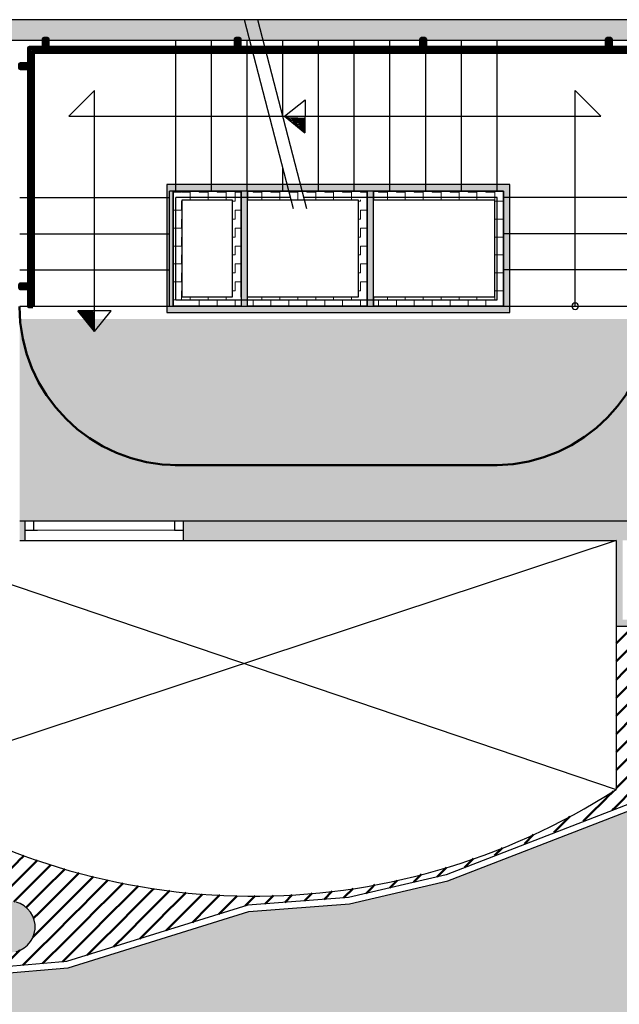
# Model space of a CAD drawing. Header units: metres. Extents: x -1 to 438, y -6 to 42.
# Tile 9 of 13: x 410.83 to 415.51, y 20.53 to 28.23. Entities that reach past the tile are written whole.
import ezdxf

# ---------------------------------------------------------------- set-up
doc = ezdxf.new("R2010")
doc.units = ezdxf.units.M
for name, pattern in [('CONTINUA', [0]), ('PUNKT', [6.35, 0, -6.35]), ('VERDECKT', [9.525, 6.35, -3.175])]:
    doc.linetypes.add(name, pattern=pattern)
for name, color, linetype, lineweight in [('3D P5 MURS', 7, 'CONTINUA', 25), ('3D P5 MURS NOUS', 7, 'CONTINUA', 25), ('3D P5 PILAR', 7, 'CONTINUA', 25), ('3D PB MURS ASCENSOR TOTAL EDIFICI', 7, 'CONTINUA', 25), ('P5 ESCALA 2D', 7, 'CONTINUA', 25), ('P5 FALS SOSTRE', 7, 'CONTINUA', 25), ('P5 MOBLES', 7, 'CONTINUA', 25)]:
    doc.layers.add(name, color=color, linetype=linetype, lineweight=lineweight)
pattern_1 = [(180, (-0.14, -0.14), (-0.07, -0.07), [0.07, -0.07]), (270, (-0.14, -0.14), (0.07, -0.07), [0.07, -0.07])]
pattern_2 = [(0, (0.14, 0.14), (0.07, 0.07), [0.07, -0.07]), (90, (0.14, 0.14), (-0.07, 0.07), [0.07, -0.07])]
pattern_3 = [(90, (-0.14, 0.14), (-0.07, 0.07), [0.07, -0.07]), (180, (-0.14, 0.14), (-0.07, -0.07), [0.07, -0.07])]

# ---------------------------------------------------------------- blocks, each defined once
blk = doc.blocks.new('OBJETO_COMPLEJO_0')
at = {"layer": '3D P5 MURS NOUS', "color": 240, "linetype": 'CONTINUA', "lineweight": 140, "transparency": 33554687}
for points in [[(410.9304, 25.9895), (410.9004, 25.9896), (410.9003, 28.0082), (415.7064, 28.0082), (415.7064, 26.0308), (415.6764, 26.0308), (415.6764, 27.9782), (410.9302, 27.9782), (410.9304, 25.9895)], [(411.0148, 28.0082), (411.0148, 28.078), (411.0448, 28.078), (411.0448, 28.0082), (411.0148, 28.0082)], [(412.5148, 28.0082), (412.5148, 28.078), (412.5448, 28.078), (412.5448, 28.0082), (412.5148, 28.0082)], [(413.9648, 28.0082), (413.9648, 28.078), (413.9948, 28.078), (413.9948, 28.0082), (413.9648, 28.0082)], [(415.4148, 28.0082), (415.4148, 28.078), (415.4448, 28.078), (415.4448, 28.0082), (415.4148, 28.0082)], [(410.9003, 27.8505), (410.8306, 27.8505), (410.8306, 27.8805), (410.9003, 27.8805), (410.9003, 27.8505)], [(415.7762, 27.6574), (415.7064, 27.6574), (415.7064, 27.6874), (415.7762, 27.6874), (415.7762, 27.6574)], [(415.7762, 26.2474), (415.7064, 26.2474), (415.7064, 26.2774), (415.7762, 26.2774), (415.7762, 26.2474)], [(410.9004, 26.1296), (410.8307, 26.1296), (410.8307, 26.1596), (410.9004, 26.1596), (410.9004, 26.1296)]]:
    blk.add_lwpolyline(points, close=True, dxfattribs=at)
blk = doc.blocks.new('TRAMA_0')
at = {"layer": 'P5 MOBLES', "color": 202, "linetype": 'CONTINUA', "lineweight": 50, "transparency": 33554687}
for p, q in [((415.5527, 23.4195), (415.6226, 23.4895)), ((415.6234, 23.3488), (415.764, 23.4895)), ((415.8355, 23.4195), (415.9054, 23.4895)), ((415.9062, 23.3488), (416.0469, 23.4895)), ((416.1183, 23.4195), (416.1883, 23.4895)), ((416.1891, 23.3488), (416.3297, 23.4895)), ((416.4012, 23.4195), (416.4711, 23.4895)), ((416.4719, 23.3488), (416.6125, 23.4895)), ((416.684, 23.4195), (416.754, 23.4895)), ((416.7547, 23.3488), (416.8954, 23.4895)), ((415.487, 23.3538), (415.5525, 23.4194)), ((415.6941, 23.2781), (415.8354, 23.4194)), ((415.9769, 23.2781), (416.1182, 23.4194)), ((416.2598, 23.2781), (416.401, 23.4194)), ((416.5426, 23.2781), (416.6839, 23.4194)), ((416.8254, 23.2781), (416.9667, 23.4194)), ((416.9669, 23.4195), (416.967, 23.4196)), ((415.487, 23.2124), (415.6232, 23.3487)), ((415.7648, 23.2074), (415.9061, 23.3487)), ((416.0476, 23.2074), (416.1889, 23.3487)), ((416.3305, 23.2074), (416.4718, 23.3487)), ((416.6133, 23.2074), (416.7546, 23.3487)), ((415.5527, 23.1367), (415.6939, 23.278)), ((415.8355, 23.1367), (415.9768, 23.278)), ((416.1183, 23.1367), (416.2596, 23.278)), ((416.4012, 23.1367), (416.5425, 23.278)), ((416.684, 23.1367), (416.8253, 23.278)), ((416.8962, 23.2074), (416.967, 23.2782)), ((415.6234, 23.066), (415.7646, 23.2072)), ((415.9062, 23.066), (416.0475, 23.2072)), ((416.1891, 23.066), (416.3303, 23.2072)), ((416.4719, 23.066), (416.6132, 23.2072)), ((416.7547, 23.066), (416.896, 23.2072)), ((415.487, 23.071), (415.5525, 23.1365)), ((415.6941, 22.9953), (415.8354, 23.1365)), ((415.9769, 22.9953), (416.1182, 23.1365)), ((416.2598, 22.9953), (416.401, 23.1365)), ((416.5426, 22.9953), (416.6839, 23.1365)), ((416.8254, 22.9953), (416.9667, 23.1365)), ((416.9669, 23.1367), (416.967, 23.1368)), ((415.487, 22.9296), (415.6232, 23.0658)), ((415.7648, 22.9245), (415.9061, 23.0658)), ((416.0476, 22.9245), (416.1889, 23.0658)), ((416.3305, 22.9245), (416.4718, 23.0658)), ((416.6133, 22.9245), (416.7546, 23.0658)), ((415.5527, 22.8538), (415.6939, 22.9951)), ((415.8355, 22.8538), (415.9768, 22.9951)), ((416.1183, 22.8538), (416.2596, 22.9951)), ((416.4012, 22.8538), (416.5425, 22.9951)), ((416.684, 22.8538), (416.8253, 22.9951)), ((416.8962, 22.9245), (416.967, 22.9954)), ((415.487, 22.7882), (415.5525, 22.8537)), ((415.6234, 22.7831), (415.7646, 22.9244)), ((415.6941, 22.7124), (415.8354, 22.8537)), ((415.9062, 22.7831), (416.0475, 22.9244)), ((415.9769, 22.7124), (416.1182, 22.8537)), ((416.1891, 22.7831), (416.3303, 22.9244)), ((416.2598, 22.7124), (416.401, 22.8537)), ((416.4719, 22.7831), (416.6132, 22.9244)), ((416.5426, 22.7124), (416.6839, 22.8537)), ((416.7547, 22.7831), (416.896, 22.9244)), ((416.8254, 22.7124), (416.9667, 22.8537)), ((416.9669, 22.8538), (416.967, 22.8539)), ((415.487, 22.6467), (415.6232, 22.783)), ((415.7648, 22.6417), (415.9061, 22.783)), ((416.0476, 22.6417), (416.1889, 22.783)), ((416.3305, 22.6417), (416.4718, 22.783)), ((416.6133, 22.6417), (416.7546, 22.783)), ((415.5527, 22.571), (415.6939, 22.7123)), ((415.8355, 22.571), (415.9768, 22.7123)), ((416.1183, 22.571), (416.2596, 22.7123)), ((416.4012, 22.571), (416.5425, 22.7123)), ((416.684, 22.571), (416.8253, 22.7123)), ((416.8962, 22.6417), (416.967, 22.7125)), ((415.6234, 22.5003), (415.7646, 22.6416)), ((415.9062, 22.5003), (416.0475, 22.6416)), ((416.1891, 22.5003), (416.3303, 22.6416)), ((416.4719, 22.5003), (416.6132, 22.6416)), ((416.7547, 22.5003), (416.896, 22.6416)), ((415.487, 22.5053), (415.5525, 22.5708)), ((415.6941, 22.4296), (415.8354, 22.5708)), ((415.9769, 22.4296), (416.1182, 22.5708)), ((416.2598, 22.4296), (416.401, 22.5708)), ((416.5426, 22.4296), (416.6839, 22.5708)), ((416.8254, 22.4296), (416.9667, 22.5708)), ((416.9669, 22.571), (416.967, 22.5711)), ((415.487, 22.3639), (415.6232, 22.5001)), ((415.7648, 22.3589), (415.9061, 22.5001)), ((416.0476, 22.3589), (416.1889, 22.5001)), ((416.3305, 22.3589), (416.4718, 22.5001)), ((416.6133, 22.3589), (416.7546, 22.5001)), ((415.5527, 22.2881), (415.6939, 22.4294)), ((415.8355, 22.2881), (415.9768, 22.4294)), ((416.1183, 22.2881), (416.2596, 22.4294)), ((416.4012, 22.2881), (416.5425, 22.4294)), ((416.684, 22.2881), (416.8253, 22.4294)), ((416.8962, 22.3589), (416.967, 22.4297)), ((415.6234, 22.2174), (415.7646, 22.3587)), ((415.9062, 22.2174), (416.0475, 22.3587)), ((416.1891, 22.2174), (416.3303, 22.3587)), ((416.4719, 22.2174), (416.6132, 22.3587)), ((416.7547, 22.2174), (416.896, 22.3587)), ((415.487, 22.2225), (415.5525, 22.288)), ((415.6941, 22.1467), (415.8354, 22.288)), ((415.9769, 22.1467), (416.1182, 22.288)), ((416.2598, 22.1467), (416.401, 22.288)), ((416.5426, 22.1467), (416.6839, 22.288)), ((416.8254, 22.1467), (416.9667, 22.288)), ((416.9669, 22.2881), (416.967, 22.2883)), ((409.7544, 22.1467), (409.8213, 22.2137)), ((409.8251, 22.076), (409.9088, 22.1598)), ((415.4112, 22.1467), (415.4657, 22.2011)), ((415.4819, 22.076), (415.6232, 22.2173)), ((415.8082, 22.1195), (415.9061, 22.2173)), ((416.0911, 22.1195), (416.1889, 22.2173)), ((416.3739, 22.1195), (416.4718, 22.2173)), ((416.6568, 22.1195), (416.7546, 22.2173)), ((409.747, 22.1393), (409.7542, 22.1466)), ((409.8958, 22.0053), (409.997, 22.1065)), ((415.2698, 22.0053), (415.4111, 22.1466)), ((415.6668, 22.1195), (415.6939, 22.1466)), ((415.9497, 22.1195), (415.9768, 22.1466)), ((416.2325, 22.1195), (416.2596, 22.1466)), ((416.5153, 22.1195), (416.5425, 22.1466)), ((416.7982, 22.1195), (416.8253, 22.1466)), ((416.9396, 22.1195), (416.967, 22.1468)), ((409.747, 21.9979), (409.8249, 22.0759)), ((409.7544, 21.8639), (409.8957, 22.0052)), ((409.9665, 21.9346), (410.0847, 22.0528)), ((415.229, 21.9645), (415.2697, 22.0052)), ((415.4568, 22.0508), (415.4818, 22.0759)), ((409.8251, 21.7932), (409.9664, 21.9345)), ((410.0372, 21.8639), (410.1777, 22.0044)), ((410.1079, 21.7932), (410.2492, 21.9345)), ((410.2494, 21.9346), (410.2708, 21.956)), ((415.0013, 21.8782), (415.0575, 21.9345)), ((415.0577, 21.9346), (415.1252, 22.0021)), ((409.747, 21.8565), (409.7542, 21.8637)), ((409.8958, 21.7225), (410.0371, 21.8637)), ((410.1786, 21.7225), (410.3199, 21.8637)), ((410.3201, 21.8639), (410.3638, 21.9076)), ((410.3908, 21.7932), (410.4599, 21.8623)), ((414.7705, 21.7888), (414.8424, 21.8607)), ((409.747, 21.7151), (409.8249, 21.793)), ((409.9665, 21.6518), (410.1078, 21.793)), ((410.2494, 21.6518), (410.3906, 21.793)), ((410.4615, 21.7225), (410.5588, 21.8197)), ((410.5322, 21.6518), (410.6576, 21.7771)), ((409.7544, 21.581), (409.8957, 21.7223)), ((410.0372, 21.581), (410.1785, 21.7223)), ((410.3201, 21.581), (410.4613, 21.7223)), ((410.6029, 21.581), (410.7442, 21.7223)), ((410.7443, 21.7225), (410.7564, 21.7346)), ((410.815, 21.6518), (410.8614, 21.6981)), ((414.5369, 21.6967), (414.5985, 21.7583)), ((409.8251, 21.5103), (409.9664, 21.6516)), ((410.1079, 21.5103), (410.2492, 21.6516)), ((410.3908, 21.5103), (410.5321, 21.6516)), ((410.6736, 21.5103), (410.8149, 21.6516)), ((410.8857, 21.581), (410.9663, 21.6616)), ((410.9565, 21.5103), (411.0713, 21.6251)), ((414.3033, 21.6045), (414.3717, 21.6728)), ((409.747, 21.5736), (409.7542, 21.5809)), ((409.8958, 21.4396), (410.0371, 21.5809)), ((410.1786, 21.4396), (410.3199, 21.5809)), ((410.4615, 21.4396), (410.6028, 21.5809)), ((410.7443, 21.4396), (410.8856, 21.5809)), ((411.0272, 21.4396), (411.1685, 21.5809)), ((411.1686, 21.581), (411.1801, 21.5926)), ((411.2393, 21.5103), (411.2916, 21.5627)), ((413.9037, 21.4877), (413.9664, 21.5505)), ((414.0883, 21.5309), (414.1606, 21.6032)), ((409.747, 21.4322), (409.8249, 21.5102)), ((409.9665, 21.3689), (410.1078, 21.5102)), ((410.2494, 21.3689), (410.3906, 21.5102)), ((410.5322, 21.3689), (410.6735, 21.5102)), ((410.815, 21.3689), (410.9563, 21.5102)), ((411.0979, 21.3689), (411.2392, 21.5102)), ((411.31, 21.4396), (411.4032, 21.5328)), ((411.3807, 21.3689), (411.5168, 21.505)), ((411.5929, 21.4396), (411.6355, 21.4823)), ((413.5728, 21.4396), (413.6028, 21.4697)), ((413.719, 21.4445), (413.7776, 21.503)), ((409.7544, 21.2982), (409.8957, 21.4395)), ((410.0372, 21.2982), (410.1785, 21.4395)), ((410.3201, 21.2982), (410.4613, 21.4395)), ((410.6029, 21.2982), (410.7442, 21.4395)), ((410.8857, 21.2982), (411.027, 21.4395)), ((411.1686, 21.2982), (411.3099, 21.4395)), ((411.9464, 21.3689), (412.0007, 21.4232)), ((412.0171, 21.2982), (412.1273, 21.4084)), ((412.2293, 21.3689), (412.2555, 21.3951)), ((412.3, 21.2982), (412.3909, 21.3891)), ((412.8985, 21.3311), (412.9567, 21.3892)), ((413.0778, 21.3689), (413.1114, 21.4025)), ((413.2047, 21.3544), (413.2687, 21.4184)), ((413.3606, 21.3689), (413.4313, 21.4396)), ((413.5344, 21.4013), (413.5726, 21.4395)), ((409.8251, 21.2275), (409.9664, 21.3688)), ((410.1079, 21.2275), (410.2492, 21.3688)), ((410.3908, 21.2275), (410.5321, 21.3688)), ((410.7824, 21.3362), (410.8149, 21.3688)), ((411.5221, 21.2275), (411.6634, 21.3688)), ((411.805, 21.2275), (411.9463, 21.3688)), ((412.0878, 21.2275), (412.2291, 21.3688)), ((412.382, 21.2388), (412.512, 21.3688)), ((412.5121, 21.3689), (412.5263, 21.3831)), ((412.5874, 21.3028), (412.6656, 21.381)), ((412.7455, 21.3194), (412.7948, 21.3688)), ((412.7949, 21.3689), (412.8111, 21.3851)), ((413.0516, 21.3427), (413.0776, 21.3688)), ((413.3578, 21.3661), (413.3605, 21.3688)), ((409.747, 21.2908), (409.7542, 21.2981)), ((409.8958, 21.1568), (410.0371, 21.2981)), ((410.1786, 21.1568), (410.3199, 21.2981)), ((410.4615, 21.1568), (410.6028, 21.2981)), ((410.8779, 21.2903), (410.8856, 21.2981)), ((411.31, 21.1568), (411.4513, 21.2981)), ((411.5929, 21.1568), (411.7341, 21.2981)), ((411.8757, 21.1568), (412.017, 21.2981)), ((412.1766, 21.1749), (412.2998, 21.2981)), ((409.7992, 21.2015), (409.8249, 21.2273)), ((409.9688, 21.0883), (410.1078, 21.2273)), ((410.2494, 21.0861), (410.3906, 21.2273)), ((410.9353, 21.2064), (410.9563, 21.2273)), ((411.0979, 21.0861), (411.2392, 21.2273)), ((411.3807, 21.0861), (411.522, 21.2273)), ((411.6636, 21.0861), (411.8048, 21.2273)), ((411.9713, 21.1109), (412.0877, 21.2273)), ((409.884, 21.1449), (409.8957, 21.1566)), ((410.0536, 21.0317), (410.1785, 21.1566)), ((410.1384, 20.9751), (410.2492, 21.0859)), ((410.3201, 21.0154), (410.4613, 21.1566)), ((410.3908, 20.9446), (410.5321, 21.0859)), ((410.5322, 21.0861), (410.5502, 21.1041)), ((410.9292, 21.0588), (411.027, 21.1566)), ((410.9565, 20.9446), (411.0977, 21.0859)), ((411.1686, 21.0154), (411.3099, 21.1566)), ((411.2393, 20.9446), (411.3806, 21.0859)), ((411.4514, 21.0154), (411.5927, 21.1566)), ((411.5605, 20.983), (411.6634, 21.0859)), ((411.7659, 21.047), (411.8756, 21.1566)), ((410.2232, 20.9185), (410.3199, 21.0152)), ((410.4615, 20.8739), (410.5961, 21.0086)), ((411.0272, 20.8739), (411.1685, 21.0152)), ((411.3552, 20.9191), (411.4513, 21.0152)), ((410.308, 20.8619), (410.3906, 20.9445)), ((410.5419, 20.813), (410.6735, 20.9445)), ((410.6736, 20.9446), (410.6801, 20.9511)), ((410.7443, 20.8739), (410.8276, 20.9572)), ((410.8513, 20.8395), (410.9563, 20.9445)), ((411.1606, 20.866), (411.2392, 20.9445)), ((410.3928, 20.8053), (410.4613, 20.8738)), ((410.6966, 20.8262), (410.7442, 20.8738)), ((411.006, 20.8527), (411.027, 20.8738))]:
    blk.add_line(p, q, dxfattribs=at)
for points in [[(411.4514, 21.2982), (411.5, 21.3467), (411.5, 21.3467), (411.5927, 21.4395)], [(411.6636, 21.3689), (411.6807, 21.386), (411.6807, 21.386), (411.7542, 21.4595)], [(411.7343, 21.2982), (411.8614, 21.4253), (411.8614, 21.4253), (411.8741, 21.4381)], [(410.9565, 21.2275), (410.9578, 21.2288), (410.9578, 21.2288), (411.0977, 21.3688)], [(411.2393, 21.2275), (411.3192, 21.3074), (411.3192, 21.3074), (411.3806, 21.3688)], [(411.0272, 21.1568), (411.1385, 21.2681), (411.1385, 21.2681), (411.1685, 21.2981)]]:
    blk.add_lwpolyline(points, dxfattribs=at)
blk = doc.blocks.new('OBJETO_COMPLEJO_57')
at = {"layer": 'P5 ESCALA 2D', "color": 7, "lineweight": 25, "transparency": 33554687}
for start, end in [(90, 270), (270, 90)]:
    blk.add_arc((415.167, 25.9895), 0.025, start, end, dxfattribs=at)

msp = doc.modelspace()

# ---------------------------------------------------------------- hatches: boundary and pattern name
at = {"layer": '3D P5 MURS', "linetype": 'CONTINUA', "lineweight": 18, "true_color": 0xa0a0a0, "transparency": 33554687}
for points in [[(426.8464, 28.2282), (401.2904, 28.2282), (401.2587, 28.0682), (426.8133, 28.0682)], [(417.447, 24.3095), (410.827, 24.3095), (410.827, 24.1595), (410.867, 24.1595), (410.867, 24.3095), (412.107, 24.3095), (412.107, 24.1595), (417.447, 24.1595)], [(415.487, 24.1595), (415.487, 23.5395), (415.537, 23.5395), (415.537, 24.1595)], [(415.487, 23.4895), (417.397, 23.4895), (417.397, 23.5395), (415.487, 23.5395)]]:
    msp.add_hatch(color=253, dxfattribs=at).paths.add_polyline_path(points)
at = {"layer": '3D P5 PILAR', "linetype": 'CONTINUA', "lineweight": 18, "transparency": 33554687}
msp.add_hatch(color=9, dxfattribs=at).paths.add_polyline_path([(410.7645, 21.3392), (410.7295, 21.3392), (410.6951, 21.3331), (410.6622, 21.3212), (410.632, 21.3037), (410.6052, 21.2812), (410.5827, 21.2545), (410.5653, 21.2242), (410.5533, 21.1914), (410.5472, 21.1569), (410.5472, 21.122), (410.5533, 21.0876), (410.5653, 21.0547), (410.5827, 21.0245), (410.6052, 20.9977), (410.632, 20.9752), (410.6622, 20.9577), (410.6951, 20.9458), (410.7295, 20.9397), (410.7645, 20.9397), (410.7989, 20.9458), (410.8317, 20.9577), (410.862, 20.9752), (410.8888, 20.9977), (410.9112, 21.0245), (410.9287, 21.0547), (410.9407, 21.0876), (410.9467, 21.122), (410.9467, 21.1569), (410.9407, 21.1914), (410.9287, 21.2242), (410.9112, 21.2545), (410.8888, 21.2812), (410.862, 21.3037), (410.8317, 21.3212), (410.7989, 21.3331)])
at = {"layer": '3D PB MURS ASCENSOR TOTAL EDIFICI', "linetype": 'CONTINUA', "lineweight": 18, "transparency": 33554687}
for points in [[(411.9764, 26.9396), (411.9764, 25.9396), (412.0264, 25.9396), (412.0264, 26.9396)], [(413.5914, 26.9396), (412.0264, 26.9396), (412.0264, 26.8896), (413.5914, 26.8896)], [(414.6569, 26.9396), (413.5914, 26.9396), (413.5914, 26.8896), (414.6569, 26.8896)], [(412.6064, 25.9896), (412.6064, 26.8896), (412.5564, 26.8896), (412.5564, 25.9896)], [(413.5914, 25.9896), (413.5914, 26.8896), (413.5414, 26.8896), (413.5414, 25.9896)], [(414.6569, 25.9396), (414.6569, 26.8896), (414.6069, 26.8896), (414.6069, 25.9396)], [(412.0264, 25.9396), (413.5414, 25.9396), (413.5414, 25.9896), (412.0264, 25.9896)], [(413.5414, 25.9396), (414.6069, 25.9396), (414.6069, 25.9896), (413.5414, 25.9896)]]:
    msp.add_hatch(color=40, dxfattribs=at).paths.add_polyline_path(points)
h = msp.add_hatch(dxfattribs=at)
h.set_pattern_fill('TRAMA', color=40, scale=0.07, angle=270, style=0, pattern_type=2)
h.set_pattern_definition([(270, (0.14, -0.14), (0.07, -0.07), [0.07, -0.07]), (360, (0.14, -0.14), (0.07, 0.07), [0.07, -0.07])])
h.paths.add_polyline_path([(412.0264, 26.8896), (412.0264, 25.9896), (412.0964, 25.9896), (412.0964, 26.8896)], flags=0)
h = msp.add_hatch(dxfattribs=at)
h.set_pattern_fill('TRAMA', color=40, scale=0.07, angle=180, style=0, pattern_type=2)
h.set_pattern_definition(pattern_1)
h.paths.add_polyline_path([(412.4864, 26.8896), (412.0964, 26.8896), (412.0964, 26.8196), (412.4864, 26.8196)], flags=0)
h = msp.add_hatch(dxfattribs=at)
h.set_pattern_fill('TRAMA', color=40, scale=0.07, angle=90, style=0, pattern_type=2)
h.set_pattern_definition(pattern_3)
h.paths.add_polyline_path([(412.5564, 25.9896), (412.5564, 26.8896), (412.4864, 26.8896), (412.4864, 25.9896)], flags=0)
h = msp.add_hatch(dxfattribs=at)
h.set_pattern_fill('TRAMA', color=40, scale=0.07, angle=180, style=0, pattern_type=2)
h.set_pattern_definition(pattern_1)
h.paths.add_polyline_path([(413.5414, 26.8896), (412.6064, 26.8896), (412.6064, 26.8196), (413.5414, 26.8196)], flags=0)
h = msp.add_hatch(dxfattribs=at)
h.set_pattern_fill('TRAMA', color=40, scale=0.07, angle=180, style=0, pattern_type=2)
h.set_pattern_definition(pattern_1)
h.paths.add_polyline_path([(414.6069, 26.8896), (413.5914, 26.8896), (413.5914, 26.8196), (414.6069, 26.8196)], flags=0)
h = msp.add_hatch(dxfattribs=at)
h.set_pattern_fill('TRAMA', color=40, scale=0.07, angle=90, style=0, pattern_type=2)
h.set_pattern_definition(pattern_3)
h.paths.add_polyline_path([(413.5414, 25.9896), (413.5414, 26.8196), (413.4714, 26.8196), (413.4714, 25.9896)], flags=0)
h = msp.add_hatch(dxfattribs=at)
h.set_pattern_fill('TRAMA', color=40, scale=0.07, angle=90, style=0, pattern_type=2)
h.set_pattern_definition(pattern_3)
h.paths.add_polyline_path([(414.6069, 25.9896), (414.6069, 26.8196), (414.5369, 26.8196), (414.5369, 25.9896)], flags=0)
h = msp.add_hatch(dxfattribs=at)
h.set_pattern_fill('TRAMA', color=40, scale=0.07, style=0, pattern_type=2)
h.set_pattern_definition(pattern_2)
h.paths.add_polyline_path([(412.4864, 25.9896), (412.4864, 26.0596), (412.0964, 26.0596), (412.0964, 25.9896)], flags=0)
h = msp.add_hatch(dxfattribs=at)
h.set_pattern_fill('TRAMA', color=40, scale=0.07, style=0, pattern_type=2)
h.set_pattern_definition(pattern_2)
h.paths.add_polyline_path([(412.6064, 25.9896), (413.4714, 25.9896), (413.4714, 26.0596), (412.6064, 26.0596)], flags=0)
h = msp.add_hatch(dxfattribs=at)
h.set_pattern_fill('TRAMA', color=40, scale=0.07, style=0, pattern_type=2)
h.set_pattern_definition(pattern_2)
h.paths.add_polyline_path([(413.5914, 25.9896), (414.5369, 25.9896), (414.5369, 26.0596), (413.5914, 26.0596)], flags=0)
at = {"layer": 'P5 FALS SOSTRE', "linetype": 'CONTINUA', "lineweight": 25, "transparency": 33554559}
h = msp.add_hatch(color=7, dxfattribs=at)
h.set_gradient(color1=(240, 190, 130), color2=(240, 190, 130), one_color=1)
h.paths.add_polyline_path([(415.777, 25.8895), (410.827, 25.8895), (410.827, 24.3095), (410.837, 24.3095), (410.837, 24.3095), (415.7507, 24.3095), (415.7508, 24.3095), (415.777, 24.3095)], flags=0)
at = {"layer": 'P5 FALS SOSTRE', "true_color": 0xb2fbaa, "transparency": 33554687}
h = msp.add_hatch(color=71, dxfattribs=at)
h.paths.add_polyline_path([(423.7142, 13.1106), (425.7006, 22.7054), (425.7021, 22.7051), (426.2945, 25.5641), (421.157, 25.5641), (421.157, 24.1095), (421.0525, 24.1095), (421.1338, 24.0412), (421.1562, 24.0145), (421.1737, 23.9842), (421.1857, 23.9514), (421.1917, 23.9169), (421.1917, 23.882), (421.1857, 23.8476), (421.1737, 23.8147), (421.1562, 23.7845), (421.1338, 23.7577), (421.107, 23.7352), (421.0767, 23.7177), (421.0439, 23.7058), (421.0095, 23.6997), (420.9745, 23.6997), (420.9401, 23.7058), (420.9072, 23.7177), (420.877, 23.7352), (420.8502, 23.7577), (420.8277, 23.7845), (420.8103, 23.8147), (420.7983, 23.8476), (420.7922, 23.882), (420.7276, 23.882), (420.7276, 23.8695), (417.447, 23.8695), (417.447, 23.4895), (417.017, 23.4895), (417.017, 22.0695), (415.647, 22.0695), (414.1734, 21.4995), (413.4042, 21.3195), (412.6165, 21.2595), (411.2034, 20.8195), (410.3864, 20.7495), (409.697, 21.2096), (409.697, 22.1096), (409.5916, 22.1096), (409.5472, 22.1511), (409.3435, 22.3221), (409.1312, 22.4822), (408.9108, 22.631), (408.6829, 22.7681), (408.4482, 22.8931), (408.2072, 23.0055), (407.9607, 23.1053), (407.7093, 23.192), (407.507, 23.2501), (407.507, 23.4195), (404.437, 23.4195), (404.437, 13.1106), (406.0493, 13.1106), (406.0493, 13.5918), (405.9788, 13.5077), (405.952, 13.4852), (405.9217, 13.4677), (405.8889, 13.4558), (405.8545, 13.4497), (405.8195, 13.4497), (405.7851, 13.4558), (405.7522, 13.4677), (405.722, 13.4852), (405.6952, 13.5077), (405.6727, 13.5345), (405.6553, 13.5647), (405.6433, 13.5976), (405.6372, 13.632), (405.6372, 13.6669), (405.6433, 13.7014), (405.6553, 13.7342), (405.6727, 13.7645), (405.6952, 13.7912), (405.722, 13.8137), (405.7522, 13.8312), (405.7851, 13.8431), (405.8195, 13.8492), (405.8545, 13.8492), (405.8889, 13.8431), (405.9217, 13.8312), (405.952, 13.8137), (405.9788, 13.7912), (406.0493, 13.7072), (406.0493, 13.7631), (406.0812, 13.7631), (406.1147, 13.9716), (406.7456, 13.7631), (406.8738, 13.7631), (406.8738, 13.7997), (406.8744, 13.7631), (407.3616, 13.7631), (407.3616, 13.1106)])
h.paths.add_polyline_path([(405.9788, 17.9412), (406.0012, 17.9145), (406.0187, 17.8842), (406.0307, 17.8514), (406.0367, 17.8169), (406.0367, 17.782), (406.0307, 17.7476), (406.0187, 17.7147), (406.0012, 17.6845), (405.9788, 17.6577), (405.952, 17.6352), (405.9217, 17.6177), (405.8889, 17.6058), (405.8545, 17.5997), (405.8195, 17.5997), (405.7851, 17.6058), (405.7522, 17.6177), (405.722, 17.6352), (405.6952, 17.6577), (405.6727, 17.6845), (405.6553, 17.7147), (405.6433, 17.7476), (405.6372, 17.782), (405.6372, 17.8169), (405.6433, 17.8514), (405.6553, 17.8842), (405.6727, 17.9145), (405.6952, 17.9412), (405.722, 17.9637), (405.7522, 17.9812), (405.7851, 17.9931), (405.8195, 17.9992), (405.8545, 17.9992), (405.8889, 17.9931), (405.9217, 17.9812), (405.952, 17.9637)], flags=16)
h.paths.add_polyline_path([(410.8487, 17.9637), (410.8755, 17.9412), (410.898, 17.9145), (410.9154, 17.8842), (410.9274, 17.8514), (410.9335, 17.8169), (410.9335, 17.782), (410.9274, 17.7476), (410.9154, 17.7147), (410.898, 17.6845), (410.8755, 17.6577), (410.8487, 17.6352), (410.8185, 17.6177), (410.7856, 17.6058), (410.7512, 17.5997), (410.7163, 17.5997), (410.6818, 17.6058), (410.649, 17.6177), (410.6187, 17.6352), (410.5919, 17.6577), (410.5695, 17.6845), (410.552, 17.7147), (410.54, 17.7476), (410.534, 17.782), (410.534, 17.8169), (410.54, 17.8514), (410.552, 17.8842), (410.5695, 17.9145), (410.5919, 17.9412), (410.6187, 17.9637), (410.649, 17.9812), (410.6818, 17.9931), (410.7163, 17.9992), (410.7512, 17.9992), (410.7856, 17.9931), (410.8185, 17.9812)], flags=16)
h.paths.add_polyline_path([(416.2788, 17.9412), (416.3012, 17.9145), (416.3187, 17.8842), (416.3307, 17.8514), (416.3367, 17.8169), (416.3367, 17.782), (416.3307, 17.7476), (416.3187, 17.7147), (416.3012, 17.6845), (416.2788, 17.6577), (416.252, 17.6352), (416.2217, 17.6177), (416.1889, 17.6058), (416.1545, 17.5997), (416.1195, 17.5997), (416.0851, 17.6058), (416.0522, 17.6177), (416.022, 17.6352), (415.9952, 17.6577), (415.9727, 17.6845), (415.9553, 17.7147), (415.9433, 17.7476), (415.9372, 17.782), (415.9372, 17.8169), (415.9433, 17.8514), (415.9553, 17.8842), (415.9727, 17.9145), (415.9952, 17.9412), (416.022, 17.9637), (416.0522, 17.9812), (416.0851, 17.9931), (416.1195, 17.9992), (416.1545, 17.9992), (416.1889, 17.9931), (416.2217, 17.9812), (416.252, 17.9637)], flags=16)
h.paths.add_polyline_path([(421.107, 17.9637), (421.1338, 17.9412), (421.1562, 17.9145), (421.1737, 17.8842), (421.1857, 17.8514), (421.1917, 17.8169), (421.1917, 17.782), (421.1857, 17.7476), (421.1737, 17.7147), (421.1562, 17.6845), (421.1338, 17.6577), (421.107, 17.6352), (421.0767, 17.6177), (421.0439, 17.6058), (421.0095, 17.5997), (420.9745, 17.5997), (420.9401, 17.6058), (420.9072, 17.6177), (420.877, 17.6352), (420.8502, 17.6577), (420.8277, 17.6845), (420.8103, 17.7147), (420.7983, 17.7476), (420.7922, 17.782), (420.7922, 17.8169), (420.7983, 17.8514), (420.8103, 17.8842), (420.8277, 17.9145), (420.8502, 17.9412), (420.877, 17.9637), (420.9072, 17.9812), (420.9401, 17.9931), (420.9745, 17.9992), (421.0095, 17.9992), (421.0439, 17.9931), (421.0767, 17.9812)], flags=16)
h.paths.add_polyline_path([(421.1338, 14.7112), (421.1562, 14.6845), (421.1737, 14.6542), (421.1857, 14.6214), (421.1917, 14.5869), (421.1917, 14.552), (421.1857, 14.5176), (421.1737, 14.4847), (421.1562, 14.4545), (421.1338, 14.4277), (421.107, 14.4052), (421.0767, 14.3877), (421.0439, 14.3758), (421.0095, 14.3697), (420.9745, 14.3697), (420.9401, 14.3758), (420.9072, 14.3877), (420.877, 14.4052), (420.8502, 14.4277), (420.8277, 14.4545), (420.8103, 14.4847), (420.7983, 14.5176), (420.7922, 14.552), (420.7922, 14.5869), (420.7983, 14.6214), (420.8103, 14.6542), (420.8277, 14.6845), (420.8502, 14.7112), (420.877, 14.7337), (420.9072, 14.7512), (420.9401, 14.7631), (420.9745, 14.7692), (421.0095, 14.7692), (421.0439, 14.7631), (421.0767, 14.7512), (421.107, 14.7337)], flags=16)
h.paths.add_polyline_path([(416.252, 13.8137), (416.2788, 13.7912), (416.3012, 13.7645), (416.3187, 13.7342), (416.3307, 13.7014), (416.3367, 13.6669), (416.3367, 13.632), (416.3307, 13.5976), (416.3187, 13.5647), (416.3012, 13.5345), (416.2788, 13.5077), (416.252, 13.4852), (416.2217, 13.4677), (416.1889, 13.4558), (416.1545, 13.4497), (416.1195, 13.4497), (416.0851, 13.4558), (416.0522, 13.4677), (416.022, 13.4852), (415.9952, 13.5077), (415.9727, 13.5345), (415.9553, 13.5647), (415.9433, 13.5976), (415.9372, 13.632), (415.9372, 13.6669), (415.9433, 13.7014), (415.9553, 13.7342), (415.9727, 13.7645), (415.9952, 13.7912), (416.022, 13.8137), (416.0522, 13.8312), (416.0851, 13.8431), (416.1195, 13.8492), (416.1545, 13.8492), (416.1889, 13.8431), (416.2217, 13.8312)], flags=16)
h.paths.add_polyline_path([(410.8755, 13.7912), (410.898, 13.7645), (410.9154, 13.7342), (410.9274, 13.7014), (410.9335, 13.6669), (410.9335, 13.632), (410.9274, 13.5976), (410.9154, 13.5647), (410.898, 13.5345), (410.8755, 13.5077), (410.8487, 13.4852), (410.8185, 13.4677), (410.7856, 13.4558), (410.7512, 13.4497), (410.7163, 13.4497), (410.6818, 13.4558), (410.649, 13.4677), (410.6187, 13.4852), (410.5919, 13.5077), (410.5695, 13.5345), (410.552, 13.5647), (410.54, 13.5976), (410.534, 13.632), (410.534, 13.6669), (410.54, 13.7014), (410.552, 13.7342), (410.5695, 13.7645), (410.5919, 13.7912), (410.6187, 13.8137), (410.649, 13.8312), (410.6818, 13.8431), (410.7163, 13.8492), (410.7512, 13.8492), (410.7856, 13.8431), (410.8185, 13.8312), (410.8487, 13.8137)], flags=16)

# ---------------------------------------------------------------- linework, layer by layer
at = {"layer": '3D P5 MURS', "color": 7, "linetype": 'CONTINUA', "lineweight": 25, "transparency": 33554687}
for p, q in [((426.8464, 28.2282), (401.2904, 28.2282)), ((408.987, 28.0682), (416.927, 28.0682)), ((417.447, 24.3095), (410.827, 24.3095)), ((412.107, 24.3095), (410.867, 24.3095)), ((410.867, 24.3095), (410.867, 24.2395)), ((410.867, 24.2395), (410.867, 24.1595)), ((412.107, 24.2395), (412.107, 24.3095)), ((412.107, 24.1595), (412.107, 24.2395)), ((410.827, 24.1595), (410.867, 24.1595)), ((410.867, 24.1595), (412.107, 24.1595)), ((412.107, 24.1595), (415.487, 24.1595)), ((415.487, 24.1595), (415.487, 23.5395)), ((415.487, 23.5395), (415.487, 23.4895)), ((415.487, 23.4895), (416.967, 23.4895)), ((415.6377, 22.1195), (414.1586, 21.5474)), ((414.1734, 21.4995), (415.647, 22.0695)), ((414.1586, 21.5474), (413.3966, 21.369)), ((413.4046, 21.3196), (414.1734, 21.4995)), ((413.3966, 21.369), (412.6099, 21.3091)), ((412.6173, 21.2595), (413.4042, 21.3195)), ((413.4042, 21.3195), (413.4046, 21.3196)), ((412.6097, 21.3097), (411.1937, 20.8688)), ((411.2045, 20.8198), (412.6175, 21.2598)), ((412.6099, 21.3091), (412.6097, 21.3097)), ((412.6175, 21.2598), (412.6173, 21.2595)), ((412.6189, 21.2618), (412.6196, 21.2621)), ((412.619, 21.2614), (412.6189, 21.2618)), ((412.6196, 21.2621), (412.619, 21.2614)), ((411.1937, 20.8688), (410.3996, 20.8008)), ((410.3864, 20.7495), (411.2034, 20.8195)), ((411.2034, 20.8195), (411.2045, 20.8198))]:
    msp.add_line(p, q, dxfattribs=at)
at = {"layer": '3D P5 MURS', "color": 7, "linetype": 'PUNKT', "lineweight": 25, "transparency": 33554687}
for p, q in [((412.107, 24.3095), (410.867, 24.3095)), ((410.867, 24.3095), (410.867, 24.2395)), ((410.867, 24.2395), (412.107, 24.2395)), ((412.107, 24.2395), (412.107, 24.3095))]:
    msp.add_line(p, q, dxfattribs=at)
at = {"layer": '3D P5 MURS', "color": 7, "linetype": 'CONTINUA', "lineweight": 25, "transparency": 33554687}
for points in [[(410.867, 24.2395), (410.937, 24.2395), (410.937, 24.3095), (410.867, 24.3095), (410.867, 24.2395)], [(412.037, 24.2395), (412.107, 24.2395), (412.107, 24.3095), (412.037, 24.3095), (412.037, 24.2395)]]:
    msp.add_lwpolyline(points, close=True, dxfattribs=at)
at = {"layer": '3D P5 MURS', "color": 40, "linetype": 'CONTINUA', "lineweight": 18, "transparency": 33554687}
msp.add_lwpolyline([(410.937, 24.2395), (412.037, 24.2395), (412.037, 24.3095), (410.937, 24.3095), (410.937, 24.2395)], close=True, dxfattribs=at)
at = {"layer": '3D P5 PILAR', "color": 7, "linetype": 'CONTINUA', "lineweight": 25, "transparency": 33554687}
for p, q in [((410.8317, 21.3212), (410.7989, 21.3331)), ((410.862, 21.3037), (410.8317, 21.3212)), ((410.8888, 21.2812), (410.862, 21.3037)), ((410.9112, 21.2545), (410.8888, 21.2812)), ((410.9287, 21.2242), (410.9112, 21.2545)), ((410.9407, 21.1914), (410.9287, 21.2242)), ((410.9467, 21.1569), (410.9407, 21.1914)), ((410.9287, 21.0547), (410.9407, 21.0876)), ((410.9407, 21.0876), (410.9467, 21.122)), ((410.9467, 21.122), (410.9467, 21.1569)), ((410.8888, 20.9977), (410.9112, 21.0245)), ((410.9112, 21.0245), (410.9287, 21.0547)), ((410.7989, 20.9458), (410.8317, 20.9577)), ((410.8317, 20.9577), (410.862, 20.9752)), ((410.862, 20.9752), (410.8888, 20.9977))]:
    msp.add_line(p, q, dxfattribs=at)
at = {"layer": '3D PB MURS ASCENSOR TOTAL EDIFICI', "color": 7, "linetype": 'CONTINUA', "lineweight": 25, "transparency": 33554687}
for p, q in [((411.9764, 26.9396), (411.9764, 25.9396)), ((412.0264, 26.9396), (411.9764, 26.9396)), ((413.5914, 26.9396), (412.0264, 26.9396)), ((414.6569, 26.9396), (413.5914, 26.9396)), ((414.6569, 26.8896), (414.6569, 26.9396)), ((412.0264, 26.8896), (412.0964, 26.8896)), ((412.0264, 26.8896), (412.0264, 25.9896)), ((412.0964, 26.8896), (412.0264, 26.8896)), ((412.0264, 25.9896), (412.0264, 26.8896)), ((412.0964, 26.8896), (412.4864, 26.8896)), ((412.4864, 26.8896), (412.0964, 26.8896)), ((412.4864, 26.8896), (412.5564, 26.8896)), ((412.5564, 26.8896), (412.4864, 26.8896)), ((412.5564, 26.8896), (412.5564, 26.0596)), ((412.5564, 26.0596), (412.5564, 26.8896)), ((412.6064, 26.8896), (413.5414, 26.8896)), ((413.5414, 26.8896), (412.6064, 26.8896)), ((412.6064, 26.8896), (412.6064, 26.8196)), ((412.6064, 26.8196), (412.6064, 26.8896)), ((413.5414, 26.8196), (413.5414, 26.8896)), ((413.5414, 26.8896), (413.5414, 26.8196)), ((413.5914, 26.8896), (414.6069, 26.8896)), ((414.6069, 26.8896), (413.5914, 26.8896)), ((413.5914, 26.8896), (413.5914, 26.8196)), ((413.5914, 26.8196), (413.5914, 26.8896)), ((414.6069, 26.8196), (414.6069, 26.8896)), ((414.6069, 26.8896), (414.6069, 26.8196)), ((414.6569, 25.9396), (414.6569, 26.8896)), ((412.0964, 26.8196), (412.4864, 26.8196)), ((412.0964, 26.0596), (412.0964, 26.8196)), ((412.4864, 26.8196), (412.4864, 26.0596)), ((412.6064, 26.8196), (413.4714, 26.8196)), ((412.6064, 26.0596), (412.6064, 26.8196)), ((413.4714, 26.8196), (413.4714, 26.0596)), ((413.5414, 26.8196), (413.5414, 25.9896)), ((413.5414, 25.9896), (413.5414, 26.8196)), ((413.5914, 26.8196), (414.5369, 26.8196)), ((413.5914, 26.0596), (413.5914, 26.8196)), ((414.5369, 26.8196), (414.5369, 26.0596)), ((414.6069, 25.9896), (414.6069, 26.8196)), ((414.6069, 26.8196), (414.6069, 25.9896)), ((412.4864, 26.0596), (412.0964, 26.0596)), ((412.5564, 26.0596), (412.5564, 25.9896)), ((413.4714, 26.0596), (412.6064, 26.0596)), ((412.6064, 25.9896), (412.6064, 26.0596)), ((414.5369, 26.0596), (413.5914, 26.0596)), ((413.5914, 26.0596), (413.5914, 25.9896)), ((413.5914, 25.9896), (413.5914, 26.0596)), ((411.9764, 25.9396), (412.0264, 25.9396)), ((412.0264, 25.9896), (412.0964, 25.9896)), ((412.0964, 25.9896), (412.0264, 25.9896)), ((412.0264, 25.9396), (413.4714, 25.9396)), ((412.0964, 25.9896), (412.4864, 25.9896)), ((412.4864, 25.9896), (412.0964, 25.9896)), ((412.4864, 25.9896), (412.5564, 25.9896)), ((412.5564, 25.9896), (412.4864, 25.9896)), ((412.6064, 25.9896), (413.4714, 25.9896)), ((413.4714, 25.9896), (412.6064, 25.9896)), ((413.5414, 25.9896), (413.4714, 25.9896)), ((413.4714, 25.9396), (413.5414, 25.9396)), ((413.5414, 25.9396), (414.6069, 25.9396)), ((413.5914, 25.9896), (414.5369, 25.9896)), ((414.5369, 25.9896), (413.5914, 25.9896)), ((414.5369, 25.9896), (414.6069, 25.9896)), ((414.6069, 25.9896), (414.5369, 25.9896)), ((414.6069, 25.9396), (414.6569, 25.9396))]:
    msp.add_line(p, q, dxfattribs=at)
at = {"layer": 'P5 ESCALA 2D', "color": 7, "lineweight": 25, "transparency": 33554687}
for p, q in [((412.9668, 26.7495), (412.5843, 28.2285)), ((413.0701, 26.7495), (412.6876, 28.2285)), ((412.047, 26.8895), (412.047, 28.0595)), ((412.3259, 26.8895), (412.3259, 28.0595)), ((412.6048, 26.8895), (412.6048, 28.0595)), ((412.8837, 27.4702), (412.8837, 28.0595)), ((413.1625, 26.8895), (413.1625, 28.0595)), ((413.4414, 26.8895), (413.4414, 28.0595)), ((413.7203, 26.8895), (413.7203, 28.0595)), ((413.9992, 26.8895), (413.9992, 28.0595)), ((414.2781, 26.8895), (414.2781, 28.0595)), ((414.557, 26.8895), (414.557, 28.0595)), ((411.2108, 27.4745), (411.4108, 27.6745)), ((411.4108, 25.7946), (411.4108, 27.6745)), ((415.167, 25.9895), (415.167, 27.6745)), ((415.167, 27.6745), (415.367, 27.4745)), ((412.8955, 27.4745), (413.057, 27.6032)), ((413.057, 27.6032), (413.055, 27.3433)), ((411.2108, 27.4745), (415.367, 27.4745)), ((412.8955, 27.4745), (413.055, 27.3433)), ((412.8837, 26.8895), (412.8837, 27.0708)), ((411.997, 25.9895), (411.997, 26.8895)), ((412.9306, 26.8895), (411.997, 26.8895)), ((414.607, 26.8895), (413.0338, 26.8895)), ((414.607, 25.9895), (414.607, 26.8895)), ((410.827, 26.8395), (411.997, 26.8395)), ((412.047, 26.0395), (412.047, 26.8395)), ((412.9435, 26.8395), (412.047, 26.8395)), ((414.557, 26.8395), (413.0468, 26.8395)), ((414.557, 26.0395), (414.557, 26.8395)), ((415.777, 26.8395), (414.607, 26.8395)), ((410.827, 26.5561), (411.997, 26.5561)), ((415.777, 26.5561), (414.607, 26.5561)), ((410.827, 26.2728), (411.997, 26.2728)), ((415.777, 26.2728), (414.607, 26.2728)), ((412.047, 26.0395), (414.557, 26.0395)), ((410.827, 25.9895), (415.777, 25.9895)), ((411.5407, 25.9546), (411.2809, 25.9527)), ((411.412, 25.7932), (411.2809, 25.9527)), ((411.412, 25.7932), (411.5407, 25.9546)), ((415.487, 23.4895), (415.487, 22.2138))]:
    msp.add_line(p, q, dxfattribs=at)
at = {"layer": 'P5 ESCALA 2D', "color": 7, "linetype": 'VERDECKT', "lineweight": 25, "transparency": 33554687}
for p, q in [((409.747, 24.1595), (415.487, 22.2138)), ((415.487, 24.1595), (409.747, 22.2595))]:
    msp.add_line(p, q, dxfattribs=at)
at = {"layer": 'P5 ESCALA 2D', "color": 7, "lineweight": 25, "transparency": 33554687}
for centre, radius, start, end in [((413.2349, 35.5967), 8.1393, 267.70046, 268.73965), ((413.2349, 35.5967), 8.1493, 267.79325, 268.74067), ((413.2349, 35.5967), 8.1593, 267.88561, 268.7417), ((413.2349, 35.5967), 8.1693, 267.97755, 268.74272), ((413.2349, 35.5967), 8.1793, 268.06907, 268.74373), ((413.2349, 35.5967), 8.1893, 268.16019, 268.74475), ((413.2349, 35.5967), 8.1993, 268.25089, 268.74576), ((413.2349, 35.5967), 8.2093, 268.34119, 268.74677), ((413.2349, 35.5967), 8.2193, 268.43108, 268.74777), ((413.2349, 35.5967), 8.2293, 268.52057, 268.74878), ((413.2349, 35.5967), 8.2393, 268.60967, 268.74978), ((413.2349, 35.5967), 8.2493, 268.69838, 268.75078), ((419.5342, 26.1326), 8.2493, 181.24922, 181.30162), ((419.5342, 26.1326), 8.2393, 181.25022, 181.39033), ((419.5342, 26.1326), 8.2293, 181.25122, 181.47943), ((419.5342, 26.1326), 8.2193, 181.25223, 181.56892), ((419.5342, 26.1326), 8.2093, 181.25323, 181.65881), ((419.5342, 26.1326), 8.1993, 181.25424, 181.74911), ((419.5342, 26.1326), 8.1893, 181.25525, 181.83981), ((419.5342, 26.1326), 8.1793, 181.25627, 181.93093), ((419.5342, 26.1326), 8.1693, 181.25728, 182.02245), ((419.5342, 26.1326), 8.1593, 181.2583, 182.11439), ((419.5342, 26.1326), 8.1493, 181.25933, 182.20675), ((419.5342, 26.1326), 8.1393, 181.26035, 182.29954), ((412.6518, 26.6124), 5.2332, 236.28434, 302.80462)]:
    msp.add_arc(centre, radius, start, end, dxfattribs=at)
at = {"layer": 'P5 MOBLES', "color": 202, "linetype": 'VERDECKT', "lineweight": 50, "transparency": 33554687}
msp.add_line((412.041, 24.7468), (414.5581, 24.7468), dxfattribs=at)
for centre, start, end in [((412.067, 25.9883), 180, 270), ((414.5321, 25.9883), 271.20064, 0)]:
    msp.add_arc(centre, 1.2418, start, end, dxfattribs=at)

# ---------------------------------------------------------------- block references
at = {"layer": '3D P5 MURS NOUS', "color": 240, "linetype": 'CONTINUA', "lineweight": 140, "transparency": 33554687}
msp.add_blockref('OBJETO_COMPLEJO_0', (0, 0), dxfattribs=at)
at = {"layer": 'P5 ESCALA 2D', "color": 7, "lineweight": 25, "transparency": 33554687}
msp.add_blockref('OBJETO_COMPLEJO_57', (0, 0), dxfattribs=at)
at = {"layer": 'P5 MOBLES', "color": 202, "linetype": 'CONTINUA', "lineweight": 50, "transparency": 33554687}
msp.add_blockref('TRAMA_0', (0, 0), dxfattribs=at)

doc.saveas('drawing.dxf')
